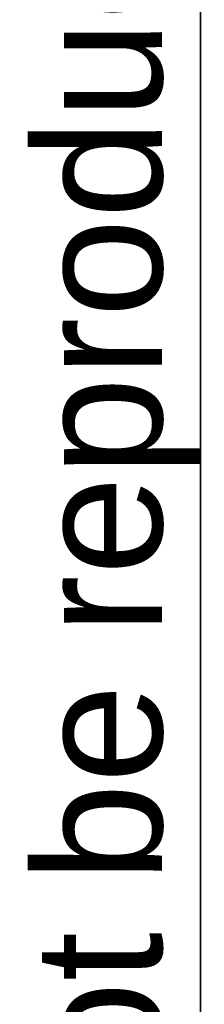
# Model space of a CAD drawing. Header units: inches. Extents: x 2 to 128, y 2 to 83.
# Tile 41 of 100: x 2.078 to 3.078, y 58.716 to 64.053. Entities that reach past the tile are written whole.
import ezdxf

# ---------------------------------------------------------------- set-up
doc = ezdxf.new("R2010")
doc.units = ezdxf.units.IN
doc.header["$LTSCALE"] = 7.686019
doc.header["$MEASUREMENT"] = 0
doc.layers.get('0').update_dxf_attribs({"lineweight": 25})
doc.layers.add('Sketch Geometry(ANSI)', color=7, linetype='Continuous', lineweight=25)
doc.layers.add('Symbols(ANSI)', color=7, linetype='Continuous', lineweight=25)
doc.styles.add('Current-ANSI', font='arial.ttf')

# ---------------------------------------------------------------- blocks, each defined once
blk = doc.blocks.new('Borders 10_EXM - B (Inch)')
at = {"layer": 'Sketch Geometry(ANSI)', "linetype": 'Continuous', "lineweight": 35}
blk.add_line((0.39786, 10.56654), (0.39786, 0.25454), dxfattribs=at)
at = {"layer": 'Symbols(ANSI)', "color": 7, "insert": (0.39786, 5.41933), "char_height": 0.09, "attachment_point": 7, "rotation": 90, "style": 'Current-ANSI'}
blk.add_mtext('This drawing is confidential and must not be reproduced or used without the consent of EXM', dxfattribs=at)
at = {"layer": 'Symbols(ANSI)', "color": 7, "style": 'Current-ANSI'}
blk.add_attdef('FILENAME_AND_PATH_001', (5.93643, 10.71813), '', height=0.09, dxfattribs=at)

msp = doc.modelspace()

# ---------------------------------------------------------------- block references
at = {"xscale": 7.68601940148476, "yscale": 7.68601940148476, "zscale": 7.68601940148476}
msp.add_blockref('Borders 10_EXM - B (Inch)', (0, 0), dxfattribs=at)

doc.saveas('drawing.dxf')
